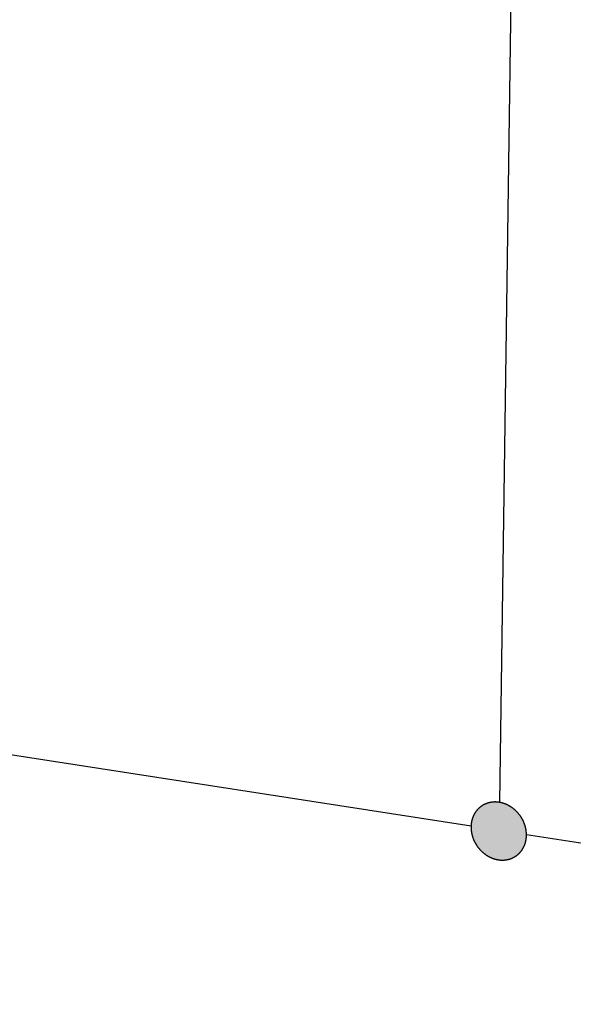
# Model space of a CAD drawing. Extents: x 11880 to 25577, y 6756 to 10446.
# Tile 83 of 87: x 24445 to 24836, y 6799 to 7494. Entities that reach past the tile are written whole.
import ezdxf

# ---------------------------------------------------------------- set-up
doc = ezdxf.new("R2010")
doc.units = 0
doc.header["$MEASUREMENT"] = 0
doc.layers.add('HAIRLINE', color=178, linetype='CONTINUOUS')

msp = doc.modelspace()

# ---------------------------------------------------------------- hatches: boundary and pattern name
at = {"layer": 'HAIRLINE'}
msp.add_hatch(color=256, dxfattribs=at).paths.add_polyline_path([(24763.55, 6924.09), (24763.55, 6923.87), (24763.55, 6923.64), (24763.55, 6923.41), (24763.56, 6923.19), (24763.57, 6922.96), (24763.58, 6922.73), (24763.59, 6922.49), (24763.6, 6922.26), (24763.62, 6922.02), (24763.64, 6921.79), (24763.67, 6921.55), (24763.69, 6921.31), (24763.72, 6921.08), (24763.75, 6920.84), (24763.79, 6920.6), (24763.83, 6920.35), (24763.87, 6920.11), (24763.91, 6919.87), (24763.95, 6919.62), (24764, 6919.38), (24764.05, 6919.14), (24764.11, 6918.89), (24764.17, 6918.64), (24764.23, 6918.4), (24764.29, 6918.15), (24764.36, 6917.9), (24764.43, 6917.66), (24764.5, 6917.41), (24764.57, 6917.16), (24764.65, 6916.91), (24764.73, 6916.67), (24764.82, 6916.42), (24764.91, 6916.17), (24765, 6915.92), (24765.09, 6915.68), (24765.19, 6915.43), (24765.29, 6915.18), (24765.39, 6914.94), (24765.5, 6914.69), (24765.6, 6914.44), (24765.72, 6914.2), (24765.83, 6913.95), (24765.95, 6913.71), (24766.07, 6913.47), (24766.19, 6913.23), (24766.32, 6912.99), (24766.45, 6912.74), (24766.58, 6912.51), (24766.72, 6912.27), (24766.85, 6912.03), (24767, 6911.8), (24767.14, 6911.56), (24767.29, 6911.33), (24767.44, 6911.1), (24767.59, 6910.87), (24767.74, 6910.64), (24767.9, 6910.41), (24768.06, 6910.18), (24768.22, 6909.96), (24768.39, 6909.74), (24768.56, 6909.52), (24768.73, 6909.3), (24768.9, 6909.08), (24769.07, 6908.87), (24769.25, 6908.66), (24769.43, 6908.45), (24769.61, 6908.24), (24769.8, 6908.03), (24769.98, 6907.83), (24770.17, 6907.63), (24770.36, 6907.43), (24770.55, 6907.23), (24770.75, 6907.04), (24770.95, 6906.85), (24771.14, 6906.66), (24771.34, 6906.47), (24771.55, 6906.29), (24771.75, 6906.1), (24771.95, 6905.93), (24772.16, 6905.75), (24772.37, 6905.58), (24772.58, 6905.4), (24772.79, 6905.24), (24773, 6905.07), (24773.22, 6904.91), (24773.43, 6904.75), (24773.65, 6904.59), (24773.87, 6904.44), (24774.08, 6904.29), (24774.3, 6904.14), (24774.52, 6904), (24774.74, 6903.86), (24774.97, 6903.72), (24775.19, 6903.58), (24775.41, 6903.45), (24775.64, 6903.32), (24775.86, 6903.19), (24776.09, 6903.07), (24776.31, 6902.95), (24776.54, 6902.83), (24776.76, 6902.72), (24776.99, 6902.61), (24777.22, 6902.5), (24777.44, 6902.4), (24777.67, 6902.29), (24777.9, 6902.2), (24778.13, 6902.1), (24778.35, 6902.01), (24778.58, 6901.92), (24778.81, 6901.83), (24779.03, 6901.75), (24779.26, 6901.67), (24779.49, 6901.59), (24779.71, 6901.52), (24779.94, 6901.44), (24780.16, 6901.37), (24780.39, 6901.31), (24780.61, 6901.25), (24780.84, 6901.19), (24781.06, 6901.13), (24781.28, 6901.07), (24781.5, 6901.02), (24781.72, 6900.97), (24781.94, 6900.93), (24782.16, 6900.89), (24782.38, 6900.85), (24782.6, 6900.81), (24782.82, 6900.77), (24783.03, 6900.74), (24783.25, 6900.71), (24783.47, 6900.68), (24783.69, 6900.66), (24783.91, 6900.63), (24784.13, 6900.61), (24784.35, 6900.6), (24784.58, 6900.58), (24784.8, 6900.57), (24785.02, 6900.56), (24785.25, 6900.55), (24785.48, 6900.55), (24785.7, 6900.54), (24785.93, 6900.54), (24786.16, 6900.55), (24786.38, 6900.55), (24786.61, 6900.56), (24786.84, 6900.58), (24787.07, 6900.59), (24787.3, 6900.61), (24787.53, 6900.63), (24787.76, 6900.66), (24787.98, 6900.68), (24788.21, 6900.71), (24788.44, 6900.75), (24788.67, 6900.78), (24788.9, 6900.82), (24789.13, 6900.87), (24789.36, 6900.91), (24789.59, 6900.96), (24789.82, 6901.02), (24790.04, 6901.07), (24790.27, 6901.13), (24790.5, 6901.19), (24790.72, 6901.26), (24790.95, 6901.33), (24791.17, 6901.4), (24791.4, 6901.47), (24791.62, 6901.55), (24791.84, 6901.64), (24792.06, 6901.72), (24792.28, 6901.81), (24792.5, 6901.9), (24792.72, 6902), (24792.94, 6902.09), (24793.15, 6902.2), (24793.37, 6902.3), (24793.58, 6902.41), (24793.79, 6902.52), (24794, 6902.63), (24794.21, 6902.75), (24794.42, 6902.87), (24794.62, 6903), (24794.82, 6903.12), (24795.03, 6903.25), (24795.23, 6903.39), (24795.42, 6903.52), (24795.62, 6903.66), (24795.81, 6903.8), (24796.01, 6903.95), (24796.2, 6904.1), (24796.38, 6904.25), (24796.57, 6904.4), (24796.75, 6904.56), (24796.93, 6904.72), (24797.11, 6904.88), (24797.29, 6905.04), (24797.46, 6905.21), (24797.63, 6905.38), (24797.8, 6905.55), (24797.97, 6905.73), (24798.13, 6905.91), (24798.29, 6906.09), (24798.45, 6906.27), (24798.61, 6906.45), (24798.76, 6906.64), (24798.91, 6906.83), (24799.06, 6907.02), (24799.2, 6907.21), (24799.35, 6907.41), (24799.48, 6907.61), (24799.62, 6907.8), (24799.75, 6908.01), (24799.88, 6908.21), (24800.01, 6908.41), (24800.14, 6908.62), (24800.26, 6908.83), (24800.38, 6909.04), (24800.49, 6909.25), (24800.6, 6909.46), (24800.71, 6909.68), (24800.82, 6909.89), (24800.92, 6910.11), (24801.03, 6910.32), (24801.12, 6910.54), (24801.22, 6910.76), (24801.31, 6910.98), (24801.4, 6911.21), (24801.48, 6911.43), (24801.56, 6911.65), (24801.64, 6911.88), (24801.72, 6912.1), (24801.79, 6912.33), (24801.86, 6912.56), (24801.93, 6912.78), (24802, 6913.01), (24802.06, 6913.24), (24802.12, 6913.47), (24802.17, 6913.7), (24802.22, 6913.92), (24802.27, 6914.15), (24802.32, 6914.38), (24802.37, 6914.61), (24802.41, 6914.84), (24802.45, 6915.07), (24802.48, 6915.3), (24802.51, 6915.53), (24802.54, 6915.76), (24802.57, 6915.99), (24802.6, 6916.22), (24802.62, 6916.45), (24802.64, 6916.67), (24802.65, 6916.9), (24802.67, 6917.13), (24802.68, 6917.35), (24802.69, 6917.58), (24802.7, 6917.81), (24802.7, 6918.03), (24802.7, 6918.26), (24802.7, 6918.48), (24802.7, 6918.71), (24802.7, 6918.94), (24802.69, 6919.17), (24802.68, 6919.4), (24802.66, 6919.64), (24802.65, 6919.87), (24802.63, 6920.1), (24802.61, 6920.34), (24802.59, 6920.58), (24802.56, 6920.82), (24802.53, 6921.06), (24802.5, 6921.3), (24802.46, 6921.54), (24802.43, 6921.78), (24802.39, 6922.02), (24802.34, 6922.27), (24802.3, 6922.51), (24802.25, 6922.76), (24802.2, 6923), (24802.14, 6923.25), (24802.08, 6923.49), (24802.02, 6923.74), (24801.96, 6923.99), (24801.89, 6924.24), (24801.82, 6924.48), (24801.75, 6924.73), (24801.68, 6924.98), (24801.6, 6925.23), (24801.51, 6925.48), (24801.43, 6925.73), (24801.34, 6925.97), (24801.25, 6926.22), (24801.16, 6926.47), (24801.06, 6926.72), (24800.96, 6926.97), (24800.86, 6927.21), (24800.75, 6927.46), (24800.64, 6927.71), (24800.53, 6927.95), (24800.41, 6928.2), (24800.3, 6928.44), (24800.18, 6928.68), (24800.05, 6928.93), (24799.92, 6929.17), (24799.79, 6929.41), (24799.66, 6929.65), (24799.52, 6929.89), (24799.39, 6930.12), (24799.24, 6930.36), (24799.1, 6930.59), (24798.95, 6930.83), (24798.8, 6931.06), (24798.65, 6931.29), (24798.49, 6931.52), (24798.34, 6931.75), (24798.18, 6931.97), (24798.01, 6932.2), (24797.85, 6932.42), (24797.68, 6932.64), (24797.51, 6932.86), (24797.33, 6933.08), (24797.16, 6933.29), (24796.98, 6933.5), (24796.8, 6933.71), (24796.62, 6933.92), (24796.43, 6934.13), (24796.25, 6934.33), (24796.06, 6934.53), (24795.87, 6934.73), (24795.67, 6934.93), (24795.48, 6935.12), (24795.28, 6935.32), (24795.08, 6935.51), (24794.88, 6935.69), (24794.68, 6935.88), (24794.47, 6936.06), (24794.27, 6936.24), (24794.06, 6936.41), (24793.85, 6936.59), (24793.64, 6936.76), (24793.43, 6936.92), (24793.22, 6937.09), (24793, 6937.25), (24792.79, 6937.41), (24792.57, 6937.57), (24792.35, 6937.72), (24792.13, 6937.87), (24791.91, 6938.02), (24791.69, 6938.16), (24791.47, 6938.3), (24791.25, 6938.44), (24791.02, 6938.58), (24790.8, 6938.71), (24790.57, 6938.84), (24790.35, 6938.96), (24790.12, 6939.09), (24789.9, 6939.21), (24789.67, 6939.32), (24789.44, 6939.44), (24789.22, 6939.55), (24788.99, 6939.66), (24788.76, 6939.76), (24788.53, 6939.86), (24788.31, 6939.96), (24788.08, 6940.05), (24787.85, 6940.15), (24787.62, 6940.24), (24787.4, 6940.32), (24787.17, 6940.41), (24786.94, 6940.49), (24786.72, 6940.56), (24786.49, 6940.64), (24786.26, 6940.71), (24786.04, 6940.78), (24785.81, 6940.84), (24785.59, 6940.9), (24785.37, 6940.96), (24785.14, 6941.02), (24784.92, 6941.07), (24784.7, 6941.12), (24784.48, 6941.17), (24784.26, 6941.22), (24784.04, 6941.26), (24783.82, 6941.3), (24783.6, 6941.34), (24783.38, 6941.37), (24783.17, 6941.4), (24782.95, 6941.43), (24782.73, 6941.46), (24782.51, 6941.49), (24782.29, 6941.51), (24782.07, 6941.53), (24781.85, 6941.54), (24781.62, 6941.56), (24781.4, 6941.57), (24781.17, 6941.58), (24780.95, 6941.59), (24780.72, 6941.59), (24780.5, 6941.59), (24780.27, 6941.59), (24780.04, 6941.59), (24779.82, 6941.58), (24779.59, 6941.57), (24779.36, 6941.56), (24779.13, 6941.54), (24778.9, 6941.52), (24778.67, 6941.5), (24778.44, 6941.47), (24778.22, 6941.45), (24777.99, 6941.41), (24777.76, 6941.38), (24777.53, 6941.34), (24777.3, 6941.3), (24777.07, 6941.26), (24776.84, 6941.21), (24776.61, 6941.16), (24776.39, 6941.11), (24776.16, 6941.05), (24775.93, 6940.99), (24775.71, 6940.93), (24775.48, 6940.86), (24775.26, 6940.79), (24775.03, 6940.72), (24774.81, 6940.64), (24774.59, 6940.57), (24774.36, 6940.48), (24774.14, 6940.4), (24773.92, 6940.31), (24773.7, 6940.22), (24773.49, 6940.12), (24773.27, 6940.02), (24773.06, 6939.92), (24772.84, 6939.81), (24772.63, 6939.71), (24772.42, 6939.59), (24772.21, 6939.48), (24772, 6939.36), (24771.8, 6939.24), (24771.59, 6939.12), (24771.39, 6938.99), (24771.19, 6938.86), (24770.99, 6938.73), (24770.79, 6938.59), (24770.6, 6938.45), (24770.4, 6938.31), (24770.21, 6938.16), (24770.02, 6938.01), (24769.84, 6937.86), (24769.65, 6937.71), (24769.47, 6937.55), (24769.29, 6937.39), (24769.11, 6937.23), (24768.93, 6937.06), (24768.76, 6936.9), (24768.59, 6936.73), (24768.42, 6936.55), (24768.26, 6936.38), (24768.09, 6936.2), (24767.93, 6936.02), (24767.78, 6935.84), (24767.62, 6935.65), (24767.47, 6935.47), (24767.32, 6935.28), (24767.17, 6935.09), (24767.03, 6934.89), (24766.89, 6934.7), (24766.75, 6934.5), (24766.61, 6934.3), (24766.48, 6934.1), (24766.35, 6933.9), (24766.22, 6933.69), (24766.1, 6933.49), (24765.98, 6933.28), (24765.86, 6933.07), (24765.74, 6932.86), (24765.63, 6932.65), (24765.52, 6932.43), (24765.42, 6932.22), (24765.31, 6932), (24765.21, 6931.78), (24765.12, 6931.56), (24765.02, 6931.34), (24764.93, 6931.12), (24764.84, 6930.9), (24764.76, 6930.68), (24764.68, 6930.46), (24764.6, 6930.23), (24764.52, 6930.01), (24764.45, 6929.78), (24764.38, 6929.56), (24764.31, 6929.33), (24764.25, 6929.1), (24764.19, 6928.87), (24764.13, 6928.65), (24764.07, 6928.42), (24764.02, 6928.19), (24763.97, 6927.96), (24763.93, 6927.73), (24763.88, 6927.5), (24763.84, 6927.27), (24763.8, 6927.04), (24763.77, 6926.82), (24763.74, 6926.59), (24763.71, 6926.36), (24763.68, 6926.13), (24763.65, 6925.9), (24763.63, 6925.67), (24763.61, 6925.45), (24763.6, 6925.22), (24763.58, 6924.99), (24763.57, 6924.77), (24763.56, 6924.54), (24763.55, 6924.32)], flags=0)

# ---------------------------------------------------------------- linework, layer by layer
for p, q in [((24794.73, 7728.42), (24783.74, 6941.31)), ((23973.24, 7047.11), (24763.57, 6924.74)), ((24802.7, 6918.68), (25577.47, 6798.71))]:
    msp.add_line(p, q, dxfattribs=at)
msp.add_lwpolyline([(24763.55, 6924.09), (24763.55, 6923.87), (24763.55, 6923.64), (24763.55, 6923.41), (24763.56, 6923.19), (24763.57, 6922.96), (24763.58, 6922.73), (24763.59, 6922.49), (24763.6, 6922.26), (24763.62, 6922.02), (24763.64, 6921.79), (24763.67, 6921.55), (24763.69, 6921.31), (24763.72, 6921.08), (24763.75, 6920.84), (24763.79, 6920.6), (24763.83, 6920.35), (24763.87, 6920.11), (24763.91, 6919.87), (24763.95, 6919.62), (24764, 6919.38), (24764.05, 6919.14), (24764.11, 6918.89), (24764.17, 6918.64), (24764.23, 6918.4), (24764.29, 6918.15), (24764.36, 6917.9), (24764.43, 6917.66), (24764.5, 6917.41), (24764.57, 6917.16), (24764.65, 6916.91), (24764.73, 6916.67), (24764.82, 6916.42), (24764.91, 6916.17), (24765, 6915.92), (24765.09, 6915.68), (24765.19, 6915.43), (24765.29, 6915.18), (24765.39, 6914.94), (24765.5, 6914.69), (24765.6, 6914.44), (24765.72, 6914.2), (24765.83, 6913.95), (24765.95, 6913.71), (24766.07, 6913.47), (24766.19, 6913.23), (24766.32, 6912.99), (24766.45, 6912.74), (24766.58, 6912.51), (24766.72, 6912.27), (24766.85, 6912.03), (24767, 6911.8), (24767.14, 6911.56), (24767.29, 6911.33), (24767.44, 6911.1), (24767.59, 6910.87), (24767.74, 6910.64), (24767.9, 6910.41), (24768.06, 6910.18), (24768.22, 6909.96), (24768.39, 6909.74), (24768.56, 6909.52), (24768.73, 6909.3), (24768.9, 6909.08), (24769.07, 6908.87), (24769.25, 6908.66), (24769.43, 6908.45), (24769.61, 6908.24), (24769.8, 6908.03), (24769.98, 6907.83), (24770.17, 6907.63), (24770.36, 6907.43), (24770.55, 6907.23), (24770.75, 6907.04), (24770.95, 6906.85), (24771.14, 6906.66), (24771.34, 6906.47), (24771.55, 6906.29), (24771.75, 6906.1), (24771.95, 6905.93), (24772.16, 6905.75), (24772.37, 6905.58), (24772.58, 6905.4), (24772.79, 6905.24), (24773, 6905.07), (24773.22, 6904.91), (24773.43, 6904.75), (24773.65, 6904.59), (24773.87, 6904.44), (24774.08, 6904.29), (24774.3, 6904.14), (24774.52, 6904), (24774.74, 6903.86), (24774.97, 6903.72), (24775.19, 6903.58), (24775.41, 6903.45), (24775.64, 6903.32), (24775.86, 6903.19), (24776.09, 6903.07), (24776.31, 6902.95), (24776.54, 6902.83), (24776.76, 6902.72), (24776.99, 6902.61), (24777.22, 6902.5), (24777.44, 6902.4), (24777.67, 6902.29), (24777.9, 6902.2), (24778.13, 6902.1), (24778.35, 6902.01), (24778.58, 6901.92), (24778.81, 6901.83), (24779.03, 6901.75), (24779.26, 6901.67), (24779.49, 6901.59), (24779.71, 6901.52), (24779.94, 6901.44), (24780.16, 6901.37), (24780.39, 6901.31), (24780.61, 6901.25), (24780.84, 6901.19), (24781.06, 6901.13), (24781.28, 6901.07), (24781.5, 6901.02), (24781.72, 6900.97), (24781.94, 6900.93), (24782.16, 6900.89), (24782.38, 6900.85), (24782.6, 6900.81), (24782.82, 6900.77), (24783.03, 6900.74), (24783.25, 6900.71), (24783.47, 6900.68), (24783.69, 6900.66), (24783.91, 6900.63), (24784.13, 6900.61), (24784.35, 6900.6), (24784.58, 6900.58), (24784.8, 6900.57), (24785.02, 6900.56), (24785.25, 6900.55), (24785.48, 6900.55), (24785.7, 6900.54), (24785.93, 6900.54), (24786.16, 6900.55), (24786.38, 6900.55), (24786.61, 6900.56), (24786.84, 6900.58), (24787.07, 6900.59), (24787.3, 6900.61), (24787.53, 6900.63), (24787.76, 6900.66), (24787.98, 6900.68), (24788.21, 6900.71), (24788.44, 6900.75), (24788.67, 6900.78), (24788.9, 6900.82), (24789.13, 6900.87), (24789.36, 6900.91), (24789.59, 6900.96), (24789.82, 6901.02), (24790.04, 6901.07), (24790.27, 6901.13), (24790.5, 6901.19), (24790.72, 6901.26), (24790.95, 6901.33), (24791.17, 6901.4), (24791.4, 6901.47), (24791.62, 6901.55), (24791.84, 6901.64), (24792.06, 6901.72), (24792.28, 6901.81), (24792.5, 6901.9), (24792.72, 6902), (24792.94, 6902.09), (24793.15, 6902.2), (24793.37, 6902.3), (24793.58, 6902.41), (24793.79, 6902.52), (24794, 6902.63), (24794.21, 6902.75), (24794.42, 6902.87), (24794.62, 6903), (24794.82, 6903.12), (24795.03, 6903.25), (24795.23, 6903.39), (24795.42, 6903.52), (24795.62, 6903.66), (24795.81, 6903.8), (24796.01, 6903.95), (24796.2, 6904.1), (24796.38, 6904.25), (24796.57, 6904.4), (24796.75, 6904.56), (24796.93, 6904.72), (24797.11, 6904.88), (24797.29, 6905.04), (24797.46, 6905.21), (24797.63, 6905.38), (24797.8, 6905.55), (24797.97, 6905.73), (24798.13, 6905.91), (24798.29, 6906.09), (24798.45, 6906.27), (24798.61, 6906.45), (24798.76, 6906.64), (24798.91, 6906.83), (24799.06, 6907.02), (24799.2, 6907.21), (24799.35, 6907.41), (24799.48, 6907.61), (24799.62, 6907.8), (24799.75, 6908.01), (24799.88, 6908.21), (24800.01, 6908.41), (24800.14, 6908.62), (24800.26, 6908.83), (24800.38, 6909.04), (24800.49, 6909.25), (24800.6, 6909.46), (24800.71, 6909.68), (24800.82, 6909.89), (24800.92, 6910.11), (24801.03, 6910.32), (24801.12, 6910.54), (24801.22, 6910.76), (24801.31, 6910.98), (24801.4, 6911.21), (24801.48, 6911.43), (24801.56, 6911.65), (24801.64, 6911.88), (24801.72, 6912.1), (24801.79, 6912.33), (24801.86, 6912.56), (24801.93, 6912.78), (24802, 6913.01), (24802.06, 6913.24), (24802.12, 6913.47), (24802.17, 6913.7), (24802.22, 6913.92), (24802.27, 6914.15), (24802.32, 6914.38), (24802.37, 6914.61), (24802.41, 6914.84), (24802.45, 6915.07), (24802.48, 6915.3), (24802.51, 6915.53), (24802.54, 6915.76), (24802.57, 6915.99), (24802.6, 6916.22), (24802.62, 6916.45), (24802.64, 6916.67), (24802.65, 6916.9), (24802.67, 6917.13), (24802.68, 6917.35), (24802.69, 6917.58), (24802.7, 6917.81), (24802.7, 6918.03), (24802.7, 6918.26), (24802.7, 6918.48), (24802.7, 6918.71), (24802.7, 6918.94), (24802.69, 6919.17), (24802.68, 6919.4), (24802.66, 6919.64), (24802.65, 6919.87), (24802.63, 6920.1), (24802.61, 6920.34), (24802.59, 6920.58), (24802.56, 6920.82), (24802.53, 6921.06), (24802.5, 6921.3), (24802.46, 6921.54), (24802.43, 6921.78), (24802.39, 6922.02), (24802.34, 6922.27), (24802.3, 6922.51), (24802.25, 6922.76), (24802.2, 6923), (24802.14, 6923.25), (24802.08, 6923.49), (24802.02, 6923.74), (24801.96, 6923.99), (24801.89, 6924.24), (24801.82, 6924.48), (24801.75, 6924.73), (24801.68, 6924.98), (24801.6, 6925.23), (24801.51, 6925.48), (24801.43, 6925.73), (24801.34, 6925.97), (24801.25, 6926.22), (24801.16, 6926.47), (24801.06, 6926.72), (24800.96, 6926.97), (24800.86, 6927.21), (24800.75, 6927.46), (24800.64, 6927.71), (24800.53, 6927.95), (24800.41, 6928.2), (24800.3, 6928.44), (24800.18, 6928.68), (24800.05, 6928.93), (24799.92, 6929.17), (24799.79, 6929.41), (24799.66, 6929.65), (24799.52, 6929.89), (24799.39, 6930.12), (24799.24, 6930.36), (24799.1, 6930.59), (24798.95, 6930.83), (24798.8, 6931.06), (24798.65, 6931.29), (24798.49, 6931.52), (24798.34, 6931.75), (24798.18, 6931.97), (24798.01, 6932.2), (24797.85, 6932.42), (24797.68, 6932.64), (24797.51, 6932.86), (24797.33, 6933.08), (24797.16, 6933.29), (24796.98, 6933.5), (24796.8, 6933.71), (24796.62, 6933.92), (24796.43, 6934.13), (24796.25, 6934.33), (24796.06, 6934.53), (24795.87, 6934.73), (24795.67, 6934.93), (24795.48, 6935.12), (24795.28, 6935.32), (24795.08, 6935.51), (24794.88, 6935.69), (24794.68, 6935.88), (24794.47, 6936.06), (24794.27, 6936.24), (24794.06, 6936.41), (24793.85, 6936.59), (24793.64, 6936.76), (24793.43, 6936.92), (24793.22, 6937.09), (24793, 6937.25), (24792.79, 6937.41), (24792.57, 6937.57), (24792.35, 6937.72), (24792.13, 6937.87), (24791.91, 6938.02), (24791.69, 6938.16), (24791.47, 6938.3), (24791.25, 6938.44), (24791.02, 6938.58), (24790.8, 6938.71), (24790.57, 6938.84), (24790.35, 6938.96), (24790.12, 6939.09), (24789.9, 6939.21), (24789.67, 6939.32), (24789.44, 6939.44), (24789.22, 6939.55), (24788.99, 6939.66), (24788.76, 6939.76), (24788.53, 6939.86), (24788.31, 6939.96), (24788.08, 6940.05), (24787.85, 6940.15), (24787.62, 6940.24), (24787.4, 6940.32), (24787.17, 6940.41), (24786.94, 6940.49), (24786.72, 6940.56), (24786.49, 6940.64), (24786.26, 6940.71), (24786.04, 6940.78), (24785.81, 6940.84), (24785.59, 6940.9), (24785.37, 6940.96), (24785.14, 6941.02), (24784.92, 6941.07), (24784.7, 6941.12), (24784.48, 6941.17), (24784.26, 6941.22), (24784.04, 6941.26), (24783.82, 6941.3), (24783.6, 6941.34), (24783.38, 6941.37), (24783.17, 6941.4), (24782.95, 6941.43), (24782.73, 6941.46), (24782.51, 6941.49), (24782.29, 6941.51), (24782.07, 6941.53), (24781.85, 6941.54), (24781.62, 6941.56), (24781.4, 6941.57), (24781.17, 6941.58), (24780.95, 6941.59), (24780.72, 6941.59), (24780.5, 6941.59), (24780.27, 6941.59), (24780.04, 6941.59), (24779.82, 6941.58), (24779.59, 6941.57), (24779.36, 6941.56), (24779.13, 6941.54), (24778.9, 6941.52), (24778.67, 6941.5), (24778.44, 6941.47), (24778.22, 6941.45), (24777.99, 6941.41), (24777.76, 6941.38), (24777.53, 6941.34), (24777.3, 6941.3), (24777.07, 6941.26), (24776.84, 6941.21), (24776.61, 6941.16), (24776.39, 6941.11), (24776.16, 6941.05), (24775.93, 6940.99), (24775.71, 6940.93), (24775.48, 6940.86), (24775.26, 6940.79), (24775.03, 6940.72), (24774.81, 6940.64), (24774.59, 6940.57), (24774.36, 6940.48), (24774.14, 6940.4), (24773.92, 6940.31), (24773.7, 6940.22), (24773.49, 6940.12), (24773.27, 6940.02), (24773.06, 6939.92), (24772.84, 6939.81), (24772.63, 6939.71), (24772.42, 6939.59), (24772.21, 6939.48), (24772, 6939.36), (24771.8, 6939.24), (24771.59, 6939.12), (24771.39, 6938.99), (24771.19, 6938.86), (24770.99, 6938.73), (24770.79, 6938.59), (24770.6, 6938.45), (24770.4, 6938.31), (24770.21, 6938.16), (24770.02, 6938.01), (24769.84, 6937.86), (24769.65, 6937.71), (24769.47, 6937.55), (24769.29, 6937.39), (24769.11, 6937.23), (24768.93, 6937.06), (24768.76, 6936.9), (24768.59, 6936.73), (24768.42, 6936.55), (24768.26, 6936.38), (24768.09, 6936.2), (24767.93, 6936.02), (24767.78, 6935.84), (24767.62, 6935.65), (24767.47, 6935.47), (24767.32, 6935.28), (24767.17, 6935.09), (24767.03, 6934.89), (24766.89, 6934.7), (24766.75, 6934.5), (24766.61, 6934.3), (24766.48, 6934.1), (24766.35, 6933.9), (24766.22, 6933.69), (24766.1, 6933.49), (24765.98, 6933.28), (24765.86, 6933.07), (24765.74, 6932.86), (24765.63, 6932.65), (24765.52, 6932.43), (24765.42, 6932.22), (24765.31, 6932), (24765.21, 6931.78), (24765.12, 6931.56), (24765.02, 6931.34), (24764.93, 6931.12), (24764.84, 6930.9), (24764.76, 6930.68), (24764.68, 6930.46), (24764.6, 6930.23), (24764.52, 6930.01), (24764.45, 6929.78), (24764.38, 6929.56), (24764.31, 6929.33), (24764.25, 6929.1), (24764.19, 6928.87), (24764.13, 6928.65), (24764.07, 6928.42), (24764.02, 6928.19), (24763.97, 6927.96), (24763.93, 6927.73), (24763.88, 6927.5), (24763.84, 6927.27), (24763.8, 6927.04), (24763.77, 6926.82), (24763.74, 6926.59), (24763.71, 6926.36), (24763.68, 6926.13), (24763.65, 6925.9), (24763.63, 6925.67), (24763.61, 6925.45), (24763.6, 6925.22), (24763.58, 6924.99), (24763.57, 6924.77), (24763.56, 6924.54), (24763.55, 6924.32)], close=True, dxfattribs=at)

doc.saveas('drawing.dxf')
